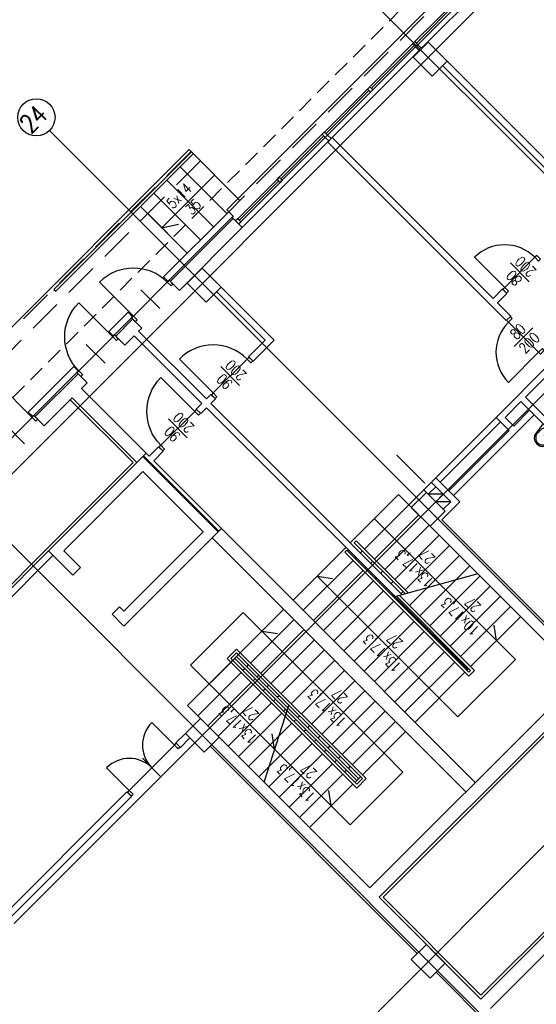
# Model space of a CAD drawing. Header units: centimetres. Extents: x -228435 to 111511, y -89367 to 428125.
# Tile 147 of 216: x -49969 to -40268, y 123257 to 141740. Entities that reach past the tile are written whole.
import ezdxf

# ---------------------------------------------------------------- set-up
doc = ezdxf.new("R2010")
doc.units = ezdxf.units.CM
doc.header["$LTSCALE"] = 50
doc.linetypes.add('DASHDOT2', pattern=[12.7, 6.35, -3.175, 0, -3.175])
doc.linetypes.add('HIDDEN', pattern=[9.525, 6.35, -3.175])
doc.layers.get('0').update_dxf_attribs({"color": 8})
for name, color, linetype in [('ARCH_INFO_ETYK_DRZWI_IST', 8, 'Continuous'), ('ARCH_INFO_OPISY_IST', 8, 'Continuous'), ('ARCH_INFO_OSIE_IST', 8, 'DASHDOT2'), ('ARCH_INFO_OSIE_OPISY_IST', 8, 'Continuous'), ('ARCH_INFO_SCHODY_IST', 8, 'Continuous'), ('ARCH_MUROWANE_IST', 8, 'Continuous'), ('ARCH_NIEWIDOK_IST', 8, 'HIDDEN'), ('ARCH_OTWORY_WENTYLACJA_IST', 8, 'Continuous'), ('ARCH_SCHODY_IST', 8, 'Continuous'), ('ARCH_WIDOK_IST', 8, 'Continuous'), ('ARCH_WYPOSAŻENIE_SANITARNE_IST', 8, 'Continuous'), ('ARCH_ŚLUSARKA_DRZWI_IST', 8, 'Continuous'), ('ARCH_ŚLUSARKA_OKNA_IST', 8, 'Continuous'), ('ARCH_ŻELBET_IST', 8, 'Continuous'), ('Osie rzutów$0$ARCH_INFO_OSIE_OPISY_IST', 8, 'Continuous')]:
    doc.layers.add(name, color=color, linetype=linetype)
doc.styles.add('ROMANS-250-CM', font='romans.shx', dxfattribs={"width": 0.8, "height": 50})
doc.styles.add('ROMANS-50-CM', font='romans.shx', dxfattribs={"width": 0.8, "height": 10})

# ---------------------------------------------------------------- blocks, each defined once
blk = doc.blocks.new('DRZWI80')
blk.add_line((-40, 0), (-40, 80))
at = {"lineweight": -3}
for p, q in [((0, -25), (0, 25)), ((40, 0), (-40, 0))]:
    blk.add_line(p, q, dxfattribs=at)
for points in [[(-45, -10), (-40, -10), (-40, 0), (-45, 0)], [(40, -10), (45, -10), (45, 0), (40, 0)]]:
    blk.add_lwpolyline(points, close=True, dxfattribs=at)
blk.add_arc((-40, 0), 80, 0, 90, dxfattribs=at)
blk = doc.blocks.new('KLM_Poziom_0$0$M_BATH_TOIL_3D URINAL - BOWL_P')
at = {"color": 0, "linetype": 'ByBlock', "lineweight": -2}
blk.add_lwpolyline([(0, -17.5), (5, -17.5), (22.4, -15.2), (27.1, -14.1), (31.3, -10.8), (34, -5.9), (35, 0), (34, 5.9), (31.3, 10.8), (27.1, 14.1), (22.4, 15.2), (5, 17.5), (0, 17.5)], close=True, dxfattribs=at)
blk.add_lwpolyline([(21.8, -13.1, 0.041948), (24, -12.5, 0.055141), (26.3, -11.3, 0.048624), (28.5, -9.5, 0.049619), (30.2, -7.5, 0.049556), (31.5, -5.2, 0.049867), (32.2, -2.6, 0.049959), (32.5, 0, 0.049959), (32.2, 2.6, 0.049867), (31.5, 5.2, 0.049556), (30.2, 7.5, 0.049619), (28.5, 9.5, 0.048624), (26.3, 11.3, 0.055141), (24, 12.5, 0.041948), (21.8, 13.1, 0.011975), (13.8, 13.5, 0.042106), (10, 13.4, 0.066431), (7.8, 12.9, 0.050995), (5.8, 11.9, 0.080215), (4.8, 11, 0.019094), (4.2, 10.2, 0.027547), (3.9, 9.6, 0.030792), (3.4, 8.7, 0.020957), (2.9, 7.2, 0.047941), (2.5, 4.8, 0.023967), (2.2, 0, 0.023967), (2.5, -4.8, 0.047941), (2.9, -7.2, 0.020957), (3.4, -8.7, 0.030792), (3.9, -9.6, 0.027547), (4.2, -10.2, 0.019094), (4.8, -11, 0.080215), (5.8, -11.9, 0.050995), (7.8, -12.9, 0.066431), (10, -13.4, 0.042106), (13.8, -13.5, 0.011975)], format="xyb", close=True, dxfattribs=at)
blk.add_circle((12.1, 0), 2, dxfattribs=at)
blk = doc.blocks.new('DRZWI90')
blk.add_line((-45, 0), (-45, 90))
at = {"lineweight": -3}
for p, q in [((0, -25), (0, 25)), ((45, 0), (-45, 0))]:
    blk.add_line(p, q, dxfattribs=at)
for points in [[(-50, -10), (-45, -10), (-45, 0), (-50, 0)], [(45, -10), (50, -10), (50, 0), (45, 0)]]:
    blk.add_lwpolyline(points, close=True, dxfattribs=at)
blk.add_arc((-45, 0), 90, 0, 90, dxfattribs=at)
blk = doc.blocks.new('Osie rzutów')
at = {"layer": 'ARCH_INFO_OSIE_IST', "ltscale": 10}
for p, q in [((8927.4, 19646.5), (4880.9, 15600)), ((9351.6, 19222.2), (5514.5, 15385)), ((7597.4, 18890.2), (9813.6, 16674)), ((9775.9, 18797.9), (6114.5, 15136.5)), ((7173.2, 18465.9), (9389.4, 16249.7)), ((6748.9, 18041.7), (8965.1, 15825.5))]:
    blk.add_line(p, q, dxfattribs=at)
at = {"layer": 'ARCH_INFO_OSIE_OPISY_IST'}
blk.add_circle((7148.4, 18490.7), 35, dxfattribs=at)
at = {"layer": 'ARCH_INFO_OSIE_OPISY_IST', "style": 'ROMANS-250-CM', "width": 0.8}
blk.add_text('24', height=35, rotation=45, dxfattribs=at).set_placement((7138.2, 18458.4))

msp = doc.modelspace()

# ---------------------------------------------------------------- linework, layer by layer
at = {"layer": 'ARCH_INFO_OPISY_IST', "elevation": 630}
msp.add_lwpolyline([(-42890.82539, 133569.87456, 20, 20, 0), (-42557.96807, 133237.01724, 150, 0, 0), (-42342.13414, 133021.18331, 0, 0, 0)], format="xyseb", dxfattribs=at)
at = {"layer": 'ARCH_INFO_SCHODY_IST'}
for p, q in [((-47300.13979, 137834.108, 630), (-46310.1903, 138824.05749, 630)), ((-47300.13979, 137834.108, 630), (-46986.72698, 137901.44669, 630)), ((-43308.52201, 132371.70811, 630), (-40662.17488, 129728.89652, 630)), ((-42094.06611, 129004.11207, 630), (-44385.09208, 131295.13804, 630)), ((-44385.09208, 131295.13804, 630), (-44092.89247, 131249.01256, 630)), ((-46762.73864, 129624.59827, 630), (-45772.78914, 130614.54776, 630)), ((-43128.20978, 127969.9684, 630), (-45772.78914, 130614.54776, 630)), ((-41015.72827, 130082.44991, 630), (-41061.85375, 130374.64952, 630)), ((-45419.23575, 130260.99437, 630), (-45127.03614, 130214.86889, 630)), ((-46409.18525, 129271.04488, 630), (-46762.73864, 129624.59827, 630)), ((-41740.51272, 128650.55868, 630), (-40662.17488, 129728.89652, 630)), ((-46409.18525, 129271.04488, 630), (-43764.60588, 126626.46552, 630)), ((-42094.06611, 129004.11207, 630), (-41740.51272, 128650.55868, 630)), ((-45182.92858, 128044.78822, 630), (-45229.05407, 128336.98783, 630)), ((-43128.20978, 127969.9684, 630), (-42774.65639, 127616.41501, 630)), ((-42774.65639, 127616.41501, 630), (-43764.60588, 126626.46552, 630)), ((-44118.15927, 126980.01891, 630), (-44164.28476, 127272.21852, 630))]:
    msp.add_line(p, q, dxfattribs=at)
at = {"layer": 'ARCH_MUROWANE_IST', "ltscale": 4}
for p, q in [((-42304.43038, 141323.67996, 630), (-38952.74424, 137971.99382, 630)), ((-42028.65874, 140878.20269, 630), (-39369.93724, 138219.48119, 630)), ((-44185.33442, 139442.77593, 630), (-44100.4816, 139527.62874, 630)), ((-44185.33442, 139442.77593, 630), (-40833.64828, 136091.08978, 630)), ((-44100.4816, 139527.62874, 630), (-41081.13565, 136508.28278, 630)), ((-46037.95419, 138141.69945, 630), (-47268.31998, 136911.33365, 630)), ((-46045.02525, 138134.62838, 630), (-45960.17244, 138049.77557, 630)), ((-46045.02525, 138134.62838, 630), (-45960.17244, 138049.77557, 630)), ((-45960.17244, 138049.77557, 630), (-47162.25397, 136847.69404, 630)), ((-45960.17244, 138007.34916, 630), (-47141.04076, 136826.48084, 630)), ((-45960.17244, 138049.77557, 630), (-45981.38564, 138028.56236, 630)), ((-45981.38564, 138028.56236, 630), (-45790.46681, 137837.64353, 630)), ((-46971.33514, 136656.77521, 630), (-45790.46681, 137837.64353, 630)), ((-47268.31998, 136911.33365, 630), (-47183.46717, 136826.48084, 630)), ((-47268.31998, 136911.33365, 630), (-47183.46717, 136826.48084, 630)), ((-47268.31998, 136911.33365, 630), (-47183.46717, 136826.48084, 630)), ((-47183.46717, 136826.48084, 630), (-47162.25397, 136847.69404, 630)), ((-47162.25397, 136847.69404, 630), (-46971.33514, 136656.77521, 630)), ((-46271.29942, 136635.56201, 630), (-45359.13168, 135723.39426, 630)), ((-46186.44661, 136720.41482, 630), (-45189.42605, 135723.39426, 630)), ((-41081.13565, 136508.28278, 630), (-40904.35895, 136685.05948, 630)), ((-41081.13565, 136508.28278, 630), (-40904.35895, 136685.05948, 630)), ((-40996.28284, 136423.42997, 630), (-40819.50614, 136600.20667, 630)), ((-40904.35895, 136685.05948, 630), (-40819.50614, 136600.20667, 630)), ((-40996.28284, 136423.42997, 630), (-40748.79546, 136175.9426, 630)), ((-47933.00036, 136246.65328, 630), (-48293.62482, 135886.02882, 630)), ((-47933.00036, 136246.65328, 630), (-47848.14755, 136161.80046, 630)), ((-47933.00036, 136246.65328, 630), (-47848.14755, 136161.80046, 630)), ((-47933.00036, 136246.65328, 630), (-47848.14755, 136161.80046, 630)), ((-47848.14755, 136161.80046, 630), (-48187.5588, 135822.38921, 630)), ((-47848.14755, 136119.37405, 630), (-48166.3456, 135801.176, 630)), ((-47848.14755, 136161.80046, 630), (-47876.43182, 136133.51619, 630)), ((-47869.36075, 136140.58726, 630), (-47678.44192, 135949.66843, 630)), ((-40833.64828, 136091.08978, 630), (-40748.79546, 136175.9426, 630)), ((-48293.62482, 135886.02882, 630), (-48236.81452, 135829.21852, 630)), ((-48293.62482, 135886.02882, 630), (-48208.772, 135801.176, 630)), ((-48293.62482, 135886.02882, 630), (-48208.772, 135801.176, 630)), ((-48293.62482, 135886.02882, 630), (-48208.772, 135801.176, 630)), ((-47735.01046, 135893.09988, 630), (-47678.44192, 135949.66843, 630)), ((-47735.01046, 135893.09988, 630), (-46462.21825, 134620.30768, 630)), ((-48208.772, 135801.176, 630), (-48180.48773, 135829.46027, 630)), ((-48187.5588, 135822.38921, 630), (-47996.63997, 135631.47038, 630)), ((-47996.63997, 135631.47038, 630), (-47819.86327, 135808.24707, 630)), ((-47819.86327, 135808.24707, 630), (-46547.07107, 134535.45486, 630)), ((-45359.13168, 135723.39426, 630), (-45670.25866, 135412.26727, 630)), ((-45189.42605, 135723.39426, 630), (-45585.40585, 135327.41446, 630)), ((-45585.40585, 135327.41446, 630), (-45670.25866, 135412.26727, 630)), ((-49806.83333, 134372.82031, 630), (-48951.23412, 135228.41951, 630)), ((-48894.66558, 135115.28243, 630), (-49700.76731, 134309.18069, 630)), ((-48951.23412, 135228.41951, 630), (-48866.38131, 135143.5667, 630)), ((-48951.23412, 135228.41951, 630), (-48866.38131, 135143.5667, 630)), ((-48951.23412, 135228.41951, 630), (-48866.38131, 135143.5667, 630)), ((-48951.23412, 135228.41951, 630), (-48866.38131, 135143.5667, 630)), ((-48866.38131, 135143.5667, 630), (-48894.66558, 135115.28243, 630)), ((-48894.66558, 135115.28243, 630), (-48703.74675, 134924.36359, 630)), ((-40020.47548, 135277.91699, 630), (-41024.56711, 134273.82536, 630)), ((-39978.04907, 135150.63776, 630), (-40473.02382, 134655.66302, 630)), ((-48873.45238, 135094.06922, 630), (-49679.55411, 134287.96749, 630)), ((-48809.81277, 134818.29758, 630), (-48703.74675, 134924.36359, 630)), ((-47537.02056, 133545.50537, 630), (-48809.81277, 134818.29758, 630)), ((-49509.84848, 134118.26186, 630), (-48986.58946, 134641.52088, 630)), ((-47770.3658, 133425.29722, 630), (-48986.58946, 134641.52088, 630)), ((-46377.36544, 134705.16049, 630), (-46462.21825, 134620.30768, 630)), ((-46292.51263, 134620.30768, 630), (-46377.36544, 134705.16049, 630)), ((-46377.36544, 134535.45486, 630), (-46292.51263, 134620.30768, 630)), ((-46292.51263, 134620.30768, 630), (-46377.36544, 134535.45486, 630)), ((-40557.87663, 134570.8102, 630), (-40854.86148, 134273.82536, 630)), ((-37828.44446, 131841.37803, 630), (-40557.87663, 134570.8102, 630)), ((-37721.87307, 131904.51227, 630), (-40473.02382, 134655.66302, 630)), ((-49806.83333, 134372.82031, 630), (-49721.98052, 134287.96749, 630)), ((-49806.83333, 134372.82031, 630), (-49721.98052, 134287.96749, 630)), ((-49806.83333, 134372.82031, 630), (-49721.98052, 134287.96749, 630)), ((-49806.83333, 134372.82031, 630), (-49721.98052, 134287.96749, 630)), ((-46547.07107, 134535.45486, 630), (-46653.13708, 134429.38885, 630)), ((-46568.28427, 134344.53603, 630), (-46653.13708, 134429.38885, 630)), ((-46462.21825, 134450.60205, 630), (-46568.28427, 134344.53603, 630)), ((-46462.21825, 134450.60205, 630), (-42921.24902, 130909.63281, 630)), ((-46377.36544, 134535.45486, 630), (-42788.21468, 130946.3041, 630)), ((-40395.24207, 134408.17564, 630), (-40692.22692, 134111.1908, 630)), ((-49721.98052, 134287.96749, 630), (-49700.76731, 134309.18069, 630)), ((-49721.98052, 134287.96749, 630), (-49721.98052, 134287.96749, 630)), ((-49700.76731, 134309.18069, 630), (-49509.84848, 134118.26186, 630)), ((-40310.38926, 134323.32283, 630), (-41823.59777, 132810.11432, 630)), ((-41024.56711, 134273.82536, 630), (-40777.07973, 134026.33798, 630)), ((-40854.86148, 134273.82536, 630), (-40692.22692, 134111.1908, 630)), ((-40777.07973, 134026.33798, 630), (-41908.45058, 132894.96713, 630)), ((-47360.24387, 133722.28207, 630), (-47537.02056, 133545.50537, 630)), ((-47452.16775, 133460.65256, 630), (-47275.39105, 133637.42925, 630)), ((-47275.39105, 133637.42925, 630), (-47452.16775, 133460.65256, 630)), ((-47275.39105, 133637.42925, 630), (-47360.24387, 133722.28207, 630)), ((-49424.99567, 131770.66735, 630), (-47593.5891, 133602.07391, 630)), ((-47657.22871, 133538.4343, 630), (-46243.01515, 132124.22074, 630)), ((-47593.5891, 133602.07391, 630), (-47643.08658, 133552.57644, 630)), ((-47643.08658, 133552.57644, 630), (-46228.87302, 132138.36288, 630)), ((-44835.87266, 130844.35747, 630), (-47452.16775, 133460.65256, 630)), ((-49142.15295, 131770.66735, 630), (-47657.22871, 133255.59159, 630)), ((-47657.22871, 133255.59159, 630), (-46525.85786, 132124.22074, 630)), ((-42155.93796, 133142.45451, 630), (-42665.05484, 132633.33762, 630)), ((-42071.08514, 133057.60169, 630), (-42155.93796, 133142.45451, 630)), ((-42297.35931, 132831.32752, 630), (-42382.21213, 132916.18034, 630)), ((-42155.93796, 132972.74888, 630), (-42297.35931, 132831.32752, 630)), ((-42155.93796, 132972.74888, 630), (-42240.79077, 133057.60169, 630)), ((-42155.93796, 132972.74888, 630), (-41873.09524, 132689.90617, 630)), ((-42071.08514, 133057.60169, 630), (-41703.38962, 132689.90617, 630)), ((-42488.27814, 132456.56093, 630), (-42855.97367, 132824.25645, 630)), ((-42042.80087, 132350.49491, 630), (-41703.38962, 132689.90617, 630)), ((-41873.09524, 132689.90617, 630), (-42014.5166, 132548.48481, 630)), ((-39681.06422, 129988.75826, 630), (-42042.80087, 132350.49491, 630)), ((-48010.7821, 130356.45379, 630), (-46179.37554, 132187.86035, 630)), ((-39433.57685, 129401.85963, 630), (-42262.00397, 132230.28676, 630)), ((-48010.7821, 130639.2965, 630), (-46525.85786, 132124.22074, 630)), ((-41590.25253, 127245.18395, 630), (-46356.15224, 132011.08366, 630)), ((-45896.53283, 131905.01764, 630), (-45861.17749, 131869.6623, 630)), ((-49424.99567, 131770.66735, 630), (-51362.46825, 129833.19477, 630)), ((-49340.14285, 131685.81454, 630), (-51362.46825, 129663.48914, 630)), ((-49424.99567, 131770.66735, 630), (-48968.91179, 131314.58348, 630)), ((-49142.15295, 131770.66735, 630), (-48827.49044, 131456.00483, 630)), ((-48968.91179, 131314.58348, 630), (-48827.49044, 131456.00483, 630)), ((-48233.52074, 130579.19242, 630), (-48092.09938, 130720.61378, 630)), ((-48092.09938, 130720.61378, 630), (-48010.7821, 130639.2965, 630)), ((-41413.47584, 127421.96065, 630), (-44835.87266, 130844.35747, 630)), ((-48010.7821, 130356.45379, 630), (-48233.52074, 130579.19242, 630)), ((-48233.52074, 130579.19242, 630), (-48010.7821, 130356.45379, 630)), ((-39433.57685, 129401.85963, 630), (-43393.37482, 125442.06166, 630)), ((-39256.80015, 129225.08294, 630), (-43216.59813, 125265.28496, 630)), ((-43393.37482, 125442.06166, 630), (-46815.77164, 128864.45848, 630)), ((-46858.19805, 128341.19946, 630), (-47034.97475, 128164.42277, 630)), ((-46950.12193, 128079.56995, 630), (-47034.97475, 128164.42277, 630)), ((-46773.34524, 128256.34665, 630), (-46950.12193, 128079.56995, 630)), ((-46773.34524, 128256.34665, 630), (-46950.12193, 128079.56995, 630)), ((-42502.42028, 124211.69586, 630), (-46391.50758, 128100.78316, 630)), ((-47954.21356, 127245.18395, 630), (-50817.99603, 124381.40149, 630)), ((-47869.36075, 127160.33114, 630), (-50733.14321, 124296.54867, 630)), ((-47869.36075, 127160.33114, 630), (-47954.21356, 127245.18395, 630)), ((-37347.61184, 127315.89463, 630), (-41307.40982, 123356.09665, 630)), ((-37170.83515, 127139.11793, 630), (-41130.63312, 123179.31996, 630)), ((-41307.40982, 123356.09665, 630), (-43216.59813, 125265.28496, 630)), ((-38259.77959, 119969.05517, 630), (-42148.86689, 123858.14247, 630))]:
    msp.add_line(p, q, dxfattribs=at)
at = {"layer": 'ARCH_NIEWIDOK_IST'}
msp.add_line((-40451.81061, 144293.52845, 630), (-55555.61146, 129189.7276, 630), dxfattribs=at)
at = {"layer": 'ARCH_NIEWIDOK_IST', "ltscale": 2}
for p, q in [((-41031.63817, 143148.01546, 630), (-46045.02525, 138134.62838, 630)), ((-46752.13203, 139265.99923, 630), (-58666.8813, 127351.24997, 630)), ((-46575.35534, 139089.22254, 630), (-56227.3629, 129437.21497, 630))]:
    msp.add_line(p, q, dxfattribs=at)
at = {"layer": 'ARCH_OTWORY_WENTYLACJA_IST'}
for p, q in [((-42155.93796, 133142.45451, 630), (-41024.56711, 134273.82536, 630)), ((-42071.08514, 133057.60169, 630), (-40939.71429, 134188.97254, 630)), ((-42014.5166, 132831.32752, 630), (-42297.35931, 132831.32752, 630)), ((-41873.09524, 132689.90617, 630), (-42155.93796, 132689.90617, 630))]:
    msp.add_line(p, q, dxfattribs=at)
at = {"layer": 'ARCH_OTWORY_WENTYLACJA_IST', "elevation": 630}
for points in [[(-42297.35931, 132831.32752), (-42155.93796, 132972.74888), (-42014.5166, 132831.32752), (-42155.93796, 132689.90617)], [(-42155.93796, 132689.90617), (-42014.5166, 132831.32752), (-41873.09524, 132689.90617), (-42014.5166, 132548.48481)]]:
    msp.add_lwpolyline(points, close=True, dxfattribs=at)
at = {"layer": 'ARCH_SCHODY_IST'}
for p, q in [((-42855.97367, 132824.25645, 630), (-43761.07035, 131919.15977, 630)), ((-42665.05484, 132633.33762, 630), (-43495.90531, 131802.48716, 630)), ((-42474.13601, 132442.41879, 630), (-43304.98648, 131611.56832, 630)), ((-42283.21718, 132251.49996, 630), (-43114.06765, 131420.64949, 630)), ((-42092.29835, 132060.58113, 630), (-42923.14881, 131229.73066, 630)), ((-43845.92316, 131834.30696, 630), (-44835.87266, 130844.35747, 630)), ((-43863.06912, 131745.3869, 630), (-43827.71379, 131780.74224, 630)), ((-41537.21952, 129490.24798, 630), (-43827.71379, 131780.74224, 630)), ((-43686.29243, 131922.1636, 630), (-43650.93709, 131957.51894, 630)), ((-42727.2406, 130963.11177, 630), (-43686.29243, 131922.1636, 630)), ((-42671.80963, 130978.39148, 630), (-43650.93709, 131957.51894, 630)), ((-41901.37952, 131869.6623, 630), (-42732.22998, 131038.81183, 630)), ((-41537.21952, 129419.5373, 630), (-43863.06912, 131745.3869, 630)), ((-43655.00433, 131643.38813, 630), (-43672.682, 131625.71046, 630)), ((-43531.26065, 131767.13182, 630), (-43566.61599, 131731.77648, 630)), ((-41710.46068, 131678.74347, 630), (-42647.37717, 130741.82698, 630)), ((-43708.03734, 131590.35512, 630), (-44644.95383, 130653.43864, 630)), ((-43464.0855, 131452.4693, 630), (-43481.76317, 131434.79163, 630)), ((-43340.34182, 131576.21299, 630), (-43375.69715, 131540.85765, 630)), ((-41519.54185, 131487.82464, 630), (-42456.45834, 130550.90815, 630)), ((-43517.11851, 131399.43629, 630), (-44454.035, 130462.51981, 630)), ((-43273.16667, 131261.55047, 630), (-43290.84434, 131243.8728, 630)), ((-43149.42298, 131385.29415, 630), (-43184.77832, 131349.93882, 630)), ((-41369.18171, 131337.4645, 630), (-42948.9645, 130901.99296, 630)), ((-41328.62302, 131296.90581, 630), (-42265.53951, 130359.98932, 630)), ((-43326.19968, 131208.51746, 630), (-44263.11616, 130271.60097, 630)), ((-43082.24784, 131070.63164, 630), (-43099.92551, 131052.95397, 630)), ((-42958.50415, 131194.37532, 630), (-42993.85949, 131159.01998, 630)), ((-41137.70419, 131105.98698, 630), (-42074.62068, 130169.07049, 630)), ((-43135.28085, 131017.59863, 630), (-44072.19733, 130080.68214, 630)), ((-41554.89719, 129543.28099, 630), (-42972.76091, 130961.1447, 630)), ((-42891.32901, 130879.71281, 630), (-42909.00668, 130862.03514, 630)), ((-41501.86418, 129525.60332, 630), (-42893.53353, 130917.27267, 630)), ((-41431.15351, 129525.60332, 630), (-42838.10255, 130932.55237, 630)), ((-42767.58532, 131003.45649, 630), (-42802.94066, 130968.10115, 630)), ((-40946.78536, 130915.06815, 630), (-41883.70185, 129978.15166, 630)), ((-42944.36202, 130826.6798, 630), (-43881.2785, 129889.76331, 630)), ((-42700.41018, 130688.79398, 630), (-42718.08785, 130671.11631, 630)), ((-42682.73251, 130706.47164, 630), (-42700.41018, 130688.79398, 630)), ((-40755.86653, 130724.14931, 630), (-41692.78301, 129787.23283, 630)), ((-45012.64935, 130667.58077, 630), (-46815.77164, 128864.45848, 630)), ((-42753.44319, 130635.76097, 630), (-43690.35967, 129698.84448, 630)), ((-42509.49135, 130497.87514, 630), (-42527.16902, 130480.19747, 630)), ((-42491.81368, 130515.55281, 630), (-42509.49135, 130497.87514, 630)), ((-40564.9477, 130533.23048, 630), (-41501.86418, 129596.314, 630)), ((-45634.90332, 129663.48914, 630), (-44821.73052, 130476.66194, 630)), ((-42562.52436, 130444.84214, 630), (-43499.44084, 129507.92565, 630)), ((-42318.57252, 130306.95631, 630), (-42336.25019, 130289.27864, 630)), ((-42300.89485, 130324.63398, 630), (-42318.57252, 130306.95631, 630)), ((-45443.98449, 129472.57031, 630), (-44630.81169, 130285.74311, 630)), ((-42371.60552, 130253.9233, 630), (-43308.52201, 129317.00682, 630)), ((-42109.97602, 130133.71515, 630), (-42127.65369, 130116.03748, 630)), ((-45253.06566, 129281.65148, 630), (-44439.89286, 130094.82428, 630)), ((-42180.68669, 130063.00447, 630), (-43117.60318, 129126.08799, 630)), ((-42127.65369, 130116.03748, 630), (-42145.33135, 130098.35981, 630)), ((-41919.05718, 129942.79632, 630), (-41936.73485, 129925.11865, 630)), ((-45931.88817, 129748.34196, 630), (-46815.77164, 128864.45848, 630)), ((-45896.53283, 129925.11865, 630), (-46073.30952, 129748.34196, 630)), ((-43640.8622, 127315.89463, 630), (-46073.30952, 129748.34196, 630)), ((-45896.53283, 129854.40797, 630), (-46002.59885, 129748.34196, 630)), ((-43640.8622, 127386.60531, 630), (-46002.59885, 129748.34196, 630)), ((-43640.8622, 127457.31599, 630), (-45931.88817, 129748.34196, 630)), ((-43464.0855, 127492.67132, 630), (-45896.53283, 129925.11865, 630)), ((-43534.79618, 127492.67132, 630), (-45896.53283, 129854.40797, 630)), ((-43605.50686, 127492.67132, 630), (-45896.53283, 129783.6973, 630)), ((-45062.14683, 129090.73265, 630), (-44248.97403, 129903.90545, 630)), ((-41989.76786, 129872.08564, 630), (-42926.68435, 128935.16916, 630)), ((-41936.73485, 129925.11865, 630), (-41954.41252, 129907.44098, 630)), ((-41728.13835, 129751.87749, 630), (-41745.81602, 129734.19982, 630)), ((-45705.614, 129592.77846, 630), (-45670.25866, 129628.1338, 630)), ((-44871.228, 128899.81382, 630), (-44058.0552, 129712.98662, 630)), ((-41798.84903, 129681.16681, 630), (-42735.76552, 128744.25033, 630)), ((-41745.81602, 129734.19982, 630), (-41763.49369, 129716.52215, 630)), ((-45811.68002, 129486.71245, 630), (-46624.85281, 128673.53965, 630)), ((-45740.96934, 129557.42313, 630), (-45776.32468, 129522.06779, 630)), ((-45514.69517, 129401.85963, 630), (-45479.33983, 129437.21497, 630)), ((-44680.30917, 128708.89499, 630), (-43867.13637, 129522.06779, 630)), ((-41607.9302, 129490.24798, 630), (-42544.84669, 128553.3315, 630)), ((-41537.21952, 129560.95866, 630), (-41572.57486, 129525.60332, 630)), ((-41537.21952, 129419.5373, 630), (-41431.15351, 129525.60332, 630)), ((-41537.21952, 129490.24798, 630), (-41501.86418, 129525.60332, 630)), ((-45620.76118, 129295.79362, 630), (-46433.93398, 128482.62082, 630)), ((-45550.05051, 129366.50429, 630), (-45585.40585, 129331.14896, 630)), ((-45323.77634, 129210.9408, 630), (-45288.421, 129246.29614, 630)), ((-44489.39033, 128517.97616, 630), (-43676.21754, 129331.14896, 630)), ((-45429.84235, 129104.87479, 630), (-46243.01515, 128291.70199, 630)), ((-45359.13168, 129175.58546, 630), (-45394.48701, 129140.23012, 630)), ((-45132.85751, 129020.02197, 630), (-45097.50217, 129055.37731, 630)), ((-44298.4715, 128327.05733, 630), (-43485.29871, 129140.23012, 630)), ((-45238.92352, 128913.95595, 630), (-46052.09632, 128100.78316, 630)), ((-45381.2404, 127429.92723, 630), (-44924.261, 128846.78081, 630)), ((-45168.21284, 128984.66663, 630), (-45203.56818, 128949.31129, 630)), ((-44941.93867, 128829.10314, 630), (-44906.58334, 128864.45848, 630)), ((-44107.55267, 128136.1385, 630), (-43294.37987, 128949.31129, 630)), ((-45048.00469, 128723.03712, 630), (-45861.17749, 127909.86433, 630)), ((-44977.29401, 128793.7478, 630), (-45012.64935, 128758.39246, 630)), ((-44751.01984, 128638.18431, 630), (-44715.6645, 128673.53965, 630)), ((-43916.63384, 127945.21966, 630), (-43103.46104, 128758.39246, 630)), ((-44857.08586, 128532.11829, 630), (-45670.25866, 127718.94549, 630)), ((-44786.37518, 128602.82897, 630), (-44821.73052, 128567.47363, 630)), ((-44560.10101, 128447.26548, 630), (-44524.74567, 128482.62082, 630)), ((-43725.71501, 127754.30083, 630), (-42912.54221, 128567.47363, 630)), ((-44666.16703, 128341.19946, 630), (-45479.33983, 127528.02666, 630)), ((-44595.45635, 128411.91014, 630), (-44630.81169, 128376.5548, 630)), ((-44369.18218, 128256.34665, 630), (-44333.82684, 128291.70199, 630)), ((-42721.62338, 128376.5548, 630), (-43534.79618, 127563.382, 630)), ((-44475.2482, 128150.28063, 630), (-45288.421, 127337.10783, 630)), ((-44404.53752, 128220.99131, 630), (-44439.89286, 128185.63597, 630)), ((-44178.26335, 128065.42782, 630), (-44142.90801, 128100.78316, 630)), ((-44284.32937, 127959.3618, 630), (-45097.50217, 127146.189, 630)), ((-44213.61869, 128030.07248, 630), (-44248.97403, 127994.71714, 630)), ((-43987.34452, 127874.50899, 630), (-43951.98918, 127909.86433, 630)), ((-44093.41054, 127768.44297, 630), (-44906.58334, 126955.27017, 630)), ((-44022.69986, 127839.15365, 630), (-44058.0552, 127803.79831, 630)), ((-43796.42569, 127683.59016, 630), (-43761.07035, 127718.94549, 630)), ((-43902.49171, 127577.52414, 630), (-44715.6645, 126764.35134, 630)), ((-43831.78103, 127648.23482, 630), (-43867.13637, 127612.87948, 630)), ((-43711.57288, 127386.60531, 630), (-44524.74567, 126573.43251, 630)), ((-43570.15152, 127528.02666, 630), (-43676.21754, 127421.96065, 630)), ((-43534.79618, 127492.67132, 630), (-43640.8622, 127386.60531, 630)), ((-43464.0855, 127492.67132, 630), (-43640.8622, 127315.89463, 630))]:
    msp.add_line(p, q, dxfattribs=at)
at = {"layer": 'ARCH_WIDOK_IST'}
for p, q in [((-41066.99351, 143183.3708, 630), (-46080.38059, 138169.98372, 630)), ((-40692.22692, 142935.88343, 630), (-42269.07504, 141359.0353, 630)), ((-42269.07504, 141359.0353, 630), (-44121.69481, 139506.41554, 630)), ((-42534.24008, 141228.22055, 630), (-42459.99387, 141153.97434, 630)), ((-42491.81368, 141270.64696, 630), (-42417.56747, 141196.40074, 630)), ((-42417.56747, 141196.40074, 630), (-42452.9228, 141231.75608, 630)), ((-44188.86995, 139573.59068, 630), (-44121.69481, 139506.41554, 630)), ((-44164.12122, 139463.98913, 630), (-45790.46681, 137837.64353, 630)), ((-44231.29636, 139531.16427, 630), (-44164.12122, 139463.98913, 630)), ((-46787.48737, 139301.35457, 630), (-58702.23664, 127386.60531, 630)), ((-46745.06097, 139258.92816, 630), (-49326.00072, 136677.98841, 630)), ((-49290.64538, 136642.63307, 630), (-46709.70563, 139223.57282, 630)), ((-46787.48737, 139301.35457, 630), (-45832.89322, 138346.76042, 630)), ((-46957.193, 138976.08545, 630), (-46080.38059, 138099.27304, 630)), ((-47204.68037, 138728.59808, 630), (-46327.86797, 137851.78567, 630)), ((-47452.16775, 138481.1107, 630), (-46575.35534, 137604.2983, 630)), ((-47699.65512, 138233.62333, 630), (-46822.84271, 137356.81092, 630)), ((-47565.30483, 138099.27304, 630), (-46822.84271, 137356.81092, 630)), ((-46080.38059, 138169.98372, 630), (-46045.02525, 138134.62838, 630)), ((-49326.00072, 136677.98841, 630), (-49290.64538, 136642.63307, 630)), ((-47841.07648, 133425.29722, 630), (-49021.9448, 134606.16554, 630)), ((-49460.35101, 131806.02269, 630), (-47841.07648, 133425.29722, 630)), ((-49460.35101, 131806.02269, 630), (-51362.46825, 129903.90545, 630)), ((-39256.80015, 129154.37226, 630), (-43145.88745, 125265.28496, 630)), ((-37418.32252, 127315.89463, 630), (-41307.40982, 123426.80733, 630)), ((-41307.40982, 123426.80733, 630), (-43145.88745, 125265.28496, 630))]:
    msp.add_line(p, q, dxfattribs=at)
at = {"layer": 'ARCH_ŚLUSARKA_DRZWI_IST'}
for p, q in [((-47063.25902, 128121.99636, 630), (-47487.52309, 128546.26043, 630)), ((-47063.25902, 128121.99636, 630), (-47487.52309, 127697.73229, 630)), ((-47310.74639, 127520.9556, 630), (-47664.29978, 127874.50899, 630)), ((-47911.78716, 127273.46822, 630), (-48336.05122, 127697.73229, 630)), ((-47911.78716, 127273.46822, 630), (-47487.52309, 127697.73229, 630))]:
    msp.add_line(p, q, dxfattribs=at)
at = {"layer": 'ARCH_ŚLUSARKA_DRZWI_IST', "elevation": 630}
for points in [[(-46957.193, 128086.64102), (-46992.54834, 128051.28568), (-47063.25902, 128121.99636), (-47027.90368, 128157.3517)], [(-47876.43182, 127167.40221), (-47841.07648, 127202.75754), (-47911.78716, 127273.46822), (-47947.14249, 127238.11288)]]:
    msp.add_lwpolyline(points, close=True, dxfattribs=at)
at = {"layer": 'ARCH_ŚLUSARKA_DRZWI_IST'}
for centre, start, end in [((-47063.25902, 128121.99636, 630), 135, 225), ((-47911.78716, 127273.46822, 630), 45, 135)]:
    msp.add_arc(centre, 600, start, end, dxfattribs=at)
at = {"layer": 'ARCH_ŚLUSARKA_OKNA_IST'}
for p, q in [((-42520.09795, 141298.93123, 630), (-41713.99622, 142105.03296, 630)), ((-43368.62609, 140450.40309, 630), (-42562.52436, 141256.50482, 630)), ((-44217.15422, 139601.87495, 630), (-43411.05249, 140407.97668, 630)), ((-44259.58063, 139559.44855, 630), (-45065.68236, 138753.34681, 630)), ((-45843.49982, 137975.52936, 630), (-45108.10877, 138710.92041, 630))]:
    msp.add_line(p, q, dxfattribs=at)
at = {"layer": 'ARCH_ŚLUSARKA_OKNA_IST', "elevation": 630}
for points in [[(-42548.38222, 141327.2155), (-41742.28049, 142133.31723), (-41685.71195, 142076.74869), (-42491.81368, 141270.64696)], [(-43396.91036, 140478.68736), (-42590.80863, 141284.78909), (-42534.24008, 141228.22055), (-43340.34182, 140422.11882)], [(-42548.38222, 141327.2155), (-42590.80863, 141284.78909), (-42534.24008, 141228.22055), (-42491.81368, 141270.64696)], [(-42590.80863, 141284.78909), (-42548.38222, 141327.2155), (-42491.81368, 141270.64696), (-42534.24008, 141228.22055)], [(-43439.33676, 140436.26095), (-43396.91036, 140478.68736), (-43340.34182, 140422.11882), (-43382.76822, 140379.69241)], [(-43396.91036, 140478.68736), (-43439.33676, 140436.26095), (-43382.76822, 140379.69241), (-43340.34182, 140422.11882)], [(-44245.4385, 139630.15922), (-43439.33676, 140436.26095), (-43382.76822, 140379.69241), (-44188.86995, 139573.59068)], [(-44287.8649, 139587.73282), (-45093.96663, 138781.63109), (-45037.39809, 138725.06254), (-44231.29636, 139531.16427)], [(-44245.4385, 139630.15922), (-44287.8649, 139587.73282), (-44231.29636, 139531.16427), (-44188.86995, 139573.59068)], [(-45871.78409, 138003.81363), (-45136.39304, 138739.20468), (-45079.8245, 138682.63614), (-45815.21555, 137947.24508)], [(-45093.96663, 138781.63109), (-45136.39304, 138739.20468), (-45079.8245, 138682.63614), (-45037.39809, 138725.06254)], [(-45136.39304, 138739.20468), (-45093.96663, 138781.63109), (-45037.39809, 138725.06254), (-45079.8245, 138682.63614)], [(-45093.96663, 138781.63109), (-45136.39304, 138739.20468), (-45079.8245, 138682.63614), (-45037.39809, 138725.06254)], [(-45871.78409, 138003.81363), (-45914.2105, 137961.38722), (-45857.64196, 137904.81868), (-45815.21555, 137947.24508)]]:
    msp.add_lwpolyline(points, close=True, dxfattribs=at)
at = {"layer": 'ARCH_ŻELBET_IST', "elevation": 630}
for points in [[(-42580.20203, 141033.76618), (-42297.35931, 141316.6089), (-41943.80592, 140963.05551), (-42226.64863, 140680.21279)], [(-46822.84271, 136791.1255), (-46540, 137073.96821), (-46186.44661, 136720.41482), (-46469.28932, 136437.57211)], [(-42262.00397, 132230.28676), (-41979.16126, 132513.12947), (-42332.71465, 132866.68286), (-42615.55736, 132583.84015)], [(-46504.64466, 127987.64607), (-46221.80195, 128270.48878), (-46575.35534, 128624.04217), (-46858.19805, 128341.19946)], [(-42262.00397, 123745.00538), (-41979.16126, 124027.8481), (-42332.71465, 124381.40149), (-42615.55736, 124098.55877)]]:
    msp.add_lwpolyline(points, close=True, dxfattribs=at)

# ---------------------------------------------------------------- block references
at = {"layer": 'ARCH_WYPOSAŻENIE_SANITARNE_IST', "xscale": 10.00000000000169, "yscale": 10, "zscale": 10, "rotation": 224.9999999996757}
msp.add_blockref('KLM_Poziom_0$0$M_BATH_TOIL_3D URINAL - BOWL_P', (-40011.63664, 134024.57022, 630), dxfattribs=at)
at = {"layer": 'ARCH_ŚLUSARKA_DRZWI_IST', "yscale": 10, "zscale": 10}
for name, p, xscale, rotation in [('DRZWI80', (-40579.08983, 136996.18646, 630), 10.00000000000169, 44.99999999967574), ('DRZWI90', (-47515.80736, 136494.14065, 630), 10.00000000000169, 44.99999999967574), ('DRZWI90', (-48541.11219, 135468.83582, 630), -10.00000000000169, 44.99999999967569), ('DRZWI80', (-40508.37916, 135779.9628, 630), 10.00000000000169, 135.0000000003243), ('DRZWI90', (-46016.74098, 135051.64282, 630), 10.00000000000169, 44.99999999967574), ('DRZWI90', (-50054.3207, 133955.6273, 630), -10.00000000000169, 44.99999999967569), ('DRZWI90', (-46999.61941, 134068.76439, 630), -10.00000000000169, 44.99999999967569)]:
    msp.add_blockref(name, p, dxfattribs=dict(at, xscale=xscale, rotation=rotation))
at = {"layer": 'Osie rzutów$0$ARCH_INFO_OSIE_OPISY_IST', "xscale": 10, "yscale": 10, "zscale": 10}
msp.add_blockref('Osie rzutów', (-121140, -45000, 630), dxfattribs=at)

# ---------------------------------------------------------------- texts
at = {"layer": 'ARCH_INFO_ETYK_DRZWI_IST', "char_height": 200, "width": 100, "attachment_point": 5, "line_spacing_factor": 0.9, "style": 'ROMANS-50-CM'}
for s, insert, rotation in [('80\\P200', (-40579.08983, 136996.18646, 630), 135), ('80\\P200', (-40508.37916, 135779.9628, 630), 45), ('90\\P200', (-46016.74098, 135051.64282, 630), 135), ('90\\P200', (-46999.61941, 134068.76439, 630), 135)]:
    msp.add_mtext(s, dxfattribs=dict(at, insert=insert, rotation=rotation))
at = {"layer": 'ARCH_INFO_SCHODY_IST', "style": 'ROMANS-50-CM', "width": 0.8}
for s, rotation, p in [('5x14', 45, (-47091.982, 138176.17783, 630)), ('35', 45, (-46736.73811, 138060.0172, 630)), ('13x17,3', 135, (-42178.13722, 131201.20076, 630)), ('27', 135, (-42155.77521, 131638.74289, 630)), ('27', 135, (-41294.10974, 130732.91775, 630)), ('10x17,3', 135, (-41316.47175, 130295.37562, 630)), ('13x17,3', 135, (-42784.37764, 129613.02452, 630)), ('27', 135, (-42762.01564, 130050.56666, 630)), ('13x17,3', 135, (-43818.52131, 128578.88086, 630)), ('27', 135, (-43796.1593, 129016.42299, 630)), ('27', 135, (-45466.64911, 128700.59512, 630)), ('13x17,3', 135, (-45489.01112, 128263.05299, 630)), ('27', 135, (-44377.03071, 127610.97672, 630)), ('13x17,3', 135, (-44399.39272, 127173.43459, 630))]:
    msp.add_text(s, height=200, rotation=rotation, dxfattribs=at).set_placement(p)

doc.saveas('drawing.dxf')
